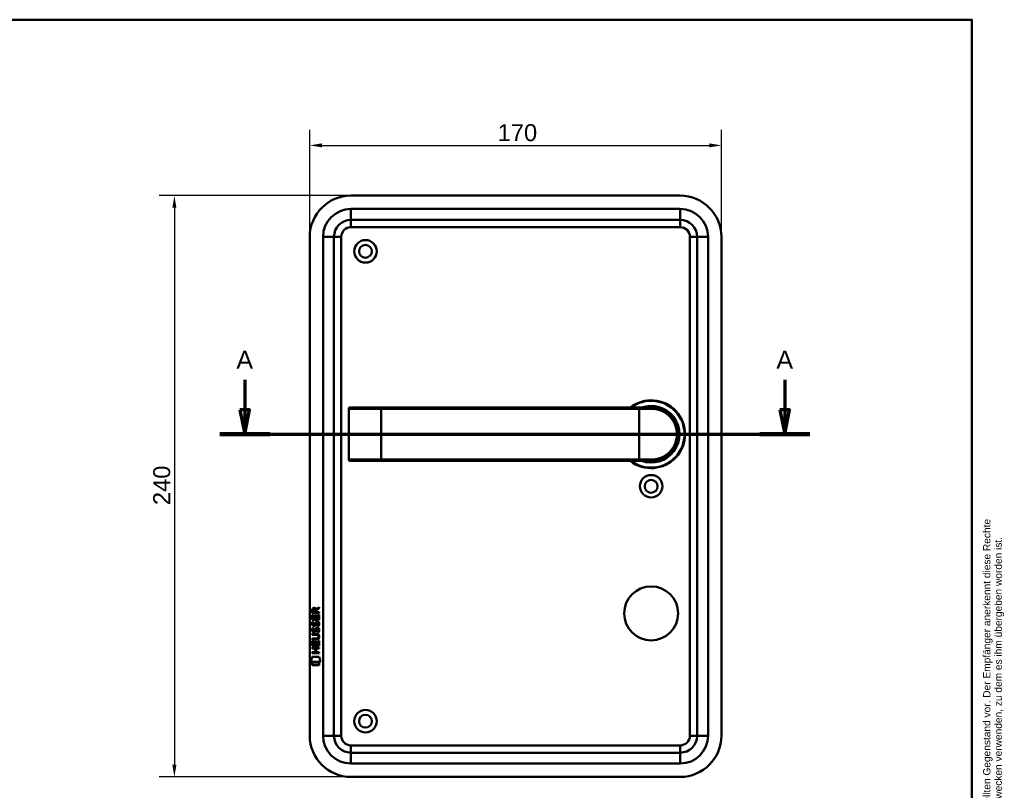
# Model space of a CAD drawing. Header units: millimetres. Extents: x 20 to 833, y 20 to 574.
# Tile 4 of 4: x 427 to 833, y 256 to 574. Entities that reach past the tile are written whole.
import ezdxf
from ezdxf.enums import TextEntityAlignment as Align

# ---------------------------------------------------------------- set-up
doc = ezdxf.new("R2010")
doc.units = ezdxf.units.MM
doc.header["$LTSCALE"] = 2
for name, color, linetype, lineweight in [('Bemaßungen(DIN)', 7, 'Continuous', 25), ('Schnittansichtslinien(DIN)', 7, 'Continuous', 70), ('Sichtbare Kanten(DIN)', 7, 'Continuous', 50), ('Sichtbare tangentiale Kanten(DIN)', 7, 'Continuous', 50), ('Skizziergeometrie(DIN)', 7, 'Continuous', 50), ('Skizzierlinie(DIN)', 7, 'Continuous', 25), ('Symbole(DIN)', 7, 'Continuous', 25)]:
    doc.layers.add(name, color=color, linetype=linetype, lineweight=lineweight)
doc.styles.add('Aktuell-DIN', font='arial.ttf')
doc.styles.add('Aktuell-DINGroßer Text', font='arial.ttf')
doc.styles.add('STANDARD-DIN~0', font='arial.ttf')
doc.styles.add('Textstil10', font='arial.ttf')
doc.styles.add('Textstil41', font='arial.ttf', dxfattribs={"width": 0.8})
doc.styles.add('Textstil83', font='arial.ttf', dxfattribs={"width": 0.8})
doc.dimstyles.new('CAD-LAN', dxfattribs={"dimscale": 2, "dimtxt": 3.5, "dimasz": 2.5, "dimexe": 3.175, "dimexo": 0, "dimgap": 0.8, "dimtad": 1, "dimrnd": 1e-08, "dimtxsty": 'STANDARD-DIN~0', "dimcen": 0.09, "dimdle": 10, "dimclrd": 250, "dimclre": 250, "dimclrt": 250, "dimadec": 0, "dimazin": 2, "dimtfac": 1, "dimtmove": 0, "dimatfit": 3, "dimfxl": 1, "dimtolj": 1, "dimtzin": 0, "dimlwd": 25, "dimlwe": 25, "dimarcsym": 0})

# ---------------------------------------------------------------- blocks, each defined once
blk = doc.blocks.new('Ränder Standardrahmen')
at = {"layer": 'Skizziergeometrie(DIN)', "flags": 128}
blk.add_lwpolyline([(10, 10), (10, 287), (410, 287), (410, 10), (10, 10)], dxfattribs=at)
blk = doc.blocks.new('Schriftfelder Heusser')
at = {"layer": 'Skizziergeometrie(DIN)'}
for p, q in [((101, 229.92), (101, 236.92)), ((101, 236.92), (291, 236.92)), ((111, 229.92), (111, 236.92)), ((123, 229.92), (123, 236.92)), ((232, 229.92), (232, 236.92)), ((256, 229.92), (256, 236.92)), ((291, 236.92), (291, 229.92)), ((101, 191.42), (101, 229.92)), ((101, 229.92), (291, 229.92)), ((111, 229.92), (111, 221.42)), ((123, 229.92), (123, 221.42)), ((232, 229.92), (232, 221.42)), ((256, 229.92), (256, 221.42)), ((291, 229.92), (291, 191.42)), ((101, 221.42), (291, 221.42)), ((150, 221.42), (150, 204.42)), ((198.85, 221.42), (198.85, 204.42)), ((216.35, 221.42), (216.35, 204.42)), ((238.35, 221.42), (238.35, 204.42)), ((278, 221.42), (278, 191.42)), ((278, 208.67), (291, 208.67)), ((101, 204.42), (291, 204.42)), ((142, 204.42), (142, 191.42)), ((236, 204.42), (236, 191.42)), ((278, 200.17), (291, 200.17)), ((291, 191.42), (101, 191.42))]:
    blk.add_line(p, q, dxfattribs=at)
at = {"layer": 'Skizzierlinie(DIN)'}
for p, q in [((113.5, 221.42), (113.5, 204.42)), ((118, 221.42), (118, 204.42)), ((162.35, 221.42), (162.35, 204.42)), ((166.85, 221.42), (166.85, 204.42)), ((113.5, 217.17), (150, 217.17)), ((162.35, 217.17), (278, 217.17)), ((113.5, 212.92), (150, 212.92)), ((162.35, 212.92), (278, 212.92)), ((113.5, 208.67), (150, 208.67)), ((162.35, 208.67), (278, 208.67))]:
    blk.add_line(p, q, dxfattribs=at)
for centre in [(115.75, 219.25), (164.6, 219.25), (115.75, 215.04), (164.6, 215.04), (115.75, 210.79), (164.6, 210.79), (115.75, 206.54), (164.6, 206.54)]:
    blk.add_circle(centre, 1.75, dxfattribs=at)
at = {"layer": 'Symbole(DIN)', "color": 7, "insert": (293.33, 191.7), "char_height": 1.5, "width": 182.3003, "attachment_point": 1, "rotation": 90, "line_spacing_factor": 0.944221, "style": 'Aktuell-DIN'}
blk.add_mtext('\\fArial|b0|i0;\\H1.5000;Die Schlossfabrik Heusser AG ist Eigentümerin dieses Dokumentes und behält sich alle Rechte an diesem und dem dargestellten Gegenstand vor. Der Empfänger anerkennt diese Rechte\\Pund wird das Dokument nicht ohne schriftliche Ermächtigung der Eigentümerin Dritten zugänglich machen oder zu anderen Zwecken verwenden, zu dem es ihm übergeben worden ist.\\P ', dxfattribs=at)
at = {"layer": 'Symbole(DIN)', "color": 179, "true_color": 0x262659, "style": 'Aktuell-DIN'}
for s, insert, char_height, attachment_point in [('Pos.', (106, 227), 2.489, 2), ('Menge', (117, 227), 2.489, 2), ('Benennung', (125.81, 225.38), 2.489, 4), ('B-Nummer', (234.74, 225.62), 2.489, 4), ('Material', (265.02, 225.62), 2.489, 5), ('\\fArial|b0|i0;a', (115.81, 219.53), 2, 5), ('\\fArial|b0|i0;e', (164.54, 219.53), 2, 5), ('\\fArial|b0|i0;Gezeichnet', (200.05, 219.23), 2, 4), ('\\fArial|b0|i0;b', (115.75, 215), 2, 5), ('\\fArial|b0|i0;f', (164.55, 215.06), 2, 5), ('\\fArial|b0|i0;Freigegeben', (199.92, 216), 2, 1), ('\\fArial|b0|i0;c', (115.75, 211.01), 2, 5), ('\\fArial|b0|i0;g', (164.63, 211.05), 2, 5), ('\\fArial|b0|i0;Projekt', (200, 211.98), 2, 1), ('\\fArial|b0|i0;d', (115.76, 206.55), 2, 5), ('\\fArial|b0|i0;h', (164.55, 206.57), 2, 5), ('\\fArial|b0|i0;CAD-Nr.', (200, 207.5), 2, 1), ('\\fArial|b0|i0;\\H2.0000;Massstab', (284.39, 206.37), 2, 5), ('\\fArial|b0|i0;\\H2.0000;Baugruppe', (143.1, 203.73), 2, 1), ('\\fArial|b0|i0;Zeichnungs-Nr.', (237, 203.5), 2, 1), ('\\fArial|b0|i0;\\H2.5000;4853 Murgenthal', (113.33, 192.46), 2.5, 7)]:
    blk.add_mtext(s, dxfattribs=dict(at, insert=insert, char_height=char_height, attachment_point=attachment_point))
at = {"layer": 'Symbole(DIN)', "color": 179, "true_color": 0x262659, "attachment_point": 5, "style": 'Aktuell-DIN'}
for s, insert, char_height, width in [('Änd.', (107.21, 213), 2.489, 12.3494), ('Änd.', (156.12, 212.76), 2.489, 12.3494), ('\\fArial|b0|i0;Änderung', (284.51, 202.33), 2, 12.1143)]:
    blk.add_mtext(s, dxfattribs=dict(at, insert=insert, char_height=char_height, width=width))
at = {"layer": 'Symbole(DIN)', "color": 7, "insert": (143.1, 196.62), "char_height": 4.5, "width": 90.18, "attachment_point": 4, "style": 'Aktuell-DIN'}
blk.add_mtext('\\fArial|b0|i0;\\W0.90;\\H4.5000;Heusser-Muschel Serie 3', dxfattribs=at)
at = {"layer": 'Symbole(DIN)', "color": 179, "true_color": 0x262659, "style": 'Textstil10'}
blk.add_attdef('ERSTELLUNGSDATUM_001', (217.26, 218.29), '', height=2, dxfattribs=at)
at = {"layer": 'Symbole(DIN)', "color": 179, "true_color": 0x262659}
for tag, height, style, p in [('AUTOR', 2.49, 'Aktuell-DIN', (240.03, 219.26)), ('KONTROLLDATUM', 2, 'Textstil10', (217.42, 215.04)), ('KONTROLLIERT_VON', 2, 'Textstil10', (239.98, 215.05))]:
    blk.add_attdef(tag, text='', height=height, dxfattribs=dict(at, style=style)).set_placement(p, align=Align.MIDDLE_LEFT)
at = {"layer": 'Symbole(DIN)', "color": 7, "style": 'Textstil83', "width": 0.8}
blk.add_attdef('Anfänglicher_Ansichtsmaßstab_001', (281.57, 213.34), '', height=2.3, dxfattribs=at)
at = {"layer": 'Symbole(DIN)', "color": 179, "true_color": 0x262659, "style": 'Textstil10'}
blk.add_attdef('PROJEKT', text='', height=2, dxfattribs=at).set_placement((217.77, 209.72), align=Align.BOTTOM_LEFT)
at = {"layer": 'Symbole(DIN)', "color": 7, "style": 'Textstil41', "width": 0.8}
blk.add_attdef('STATUS', text='', height=5, dxfattribs=at).set_placement((284.53, 195.86), align=Align.MIDDLE_CENTER)
blk = doc.blocks.new('*D21')
at = {"layer": 'Bemaßungen(DIN)', "color": 250, "linetype": 'Continuous', "lineweight": 25, "true_color": 0x3f3f3f, "transparency": 16777216}
for p, q in [((546.53, 484.34), (546.53, 528.46)), ((716.53, 484.34), (716.53, 528.46)), ((551.53, 522.11), (711.53, 522.11))]:
    blk.add_line(p, q, dxfattribs=at)
at = {"layer": 'Bemaßungen(DIN)', "color": 250, "linetype": 'Continuous', "true_color": 0x3f3f3f, "transparency": 16777216}
for points in [[(551.53, 522.94), (551.53, 521.28), (546.53, 522.11)], [(711.53, 522.94), (711.53, 521.28), (716.53, 522.11)]]:
    blk.add_solid(points, dxfattribs=at)
at = {"layer": 'Defpoints', "color": 0, "linetype": 'Continuous', "transparency": 16777216}
for p in [(716.53, 522.11), (546.53, 484.34), (716.53, 484.34)]:
    blk.add_point(p, dxfattribs=at)
at = {"layer": 'Bemaßungen(DIN)', "color": 250, "linetype": 'Continuous', "lineweight": 25, "true_color": 0x3f3f3f, "transparency": 16777216, "insert": (624.14, 530.86), "char_height": 7, "attachment_point": 1, "style": 'STANDARD-DIN~0'}
blk.add_mtext('\\A1;170', dxfattribs=at)
blk = doc.blocks.new('*D22')
at = {"layer": 'Bemaßungen(DIN)', "color": 250, "linetype": 'Continuous', "lineweight": 25, "true_color": 0x3f3f3f, "transparency": 16777216}
for p, q in [((563.53, 501.34), (484.25, 501.34)), ((490.6, 496.34), (490.6, 266.34)), ((563.53, 261.34), (484.25, 261.34))]:
    blk.add_line(p, q, dxfattribs=at)
at = {"layer": 'Bemaßungen(DIN)', "color": 250, "linetype": 'Continuous', "true_color": 0x3f3f3f, "transparency": 16777216}
for points in [[(489.77, 496.34), (491.44, 496.34), (490.6, 501.34)], [(489.77, 266.34), (491.44, 266.34), (490.6, 261.34)]]:
    blk.add_solid(points, dxfattribs=at)
at = {"layer": 'Defpoints', "color": 0, "linetype": 'Continuous', "transparency": 16777216}
for p in [(563.53, 501.34), (490.6, 261.34), (563.53, 261.34)]:
    blk.add_point(p, dxfattribs=at)
at = {"layer": 'Bemaßungen(DIN)', "color": 250, "linetype": 'Continuous', "lineweight": 25, "true_color": 0x3f3f3f, "transparency": 16777216, "insert": (481.86, 373.56), "char_height": 7, "attachment_point": 1, "rotation": 90, "style": 'STANDARD-DIN~0'}
blk.add_mtext('\\A1;240', dxfattribs=at)
blk = doc.blocks.new('2DTransSchnitt0')
at = {"layer": 'Schnittansichtslinien(DIN)', "linetype": 'Continuous'}
for p, q in [((259.84, 212.68), (259.84, 206.42)), ((371.37, 212.68), (371.37, 206.42)), ((258.84, 206.42), (259.84, 201.42)), ((260.84, 206.42), (258.84, 206.42)), ((259.84, 206.42), (259.84, 201.42)), ((259.84, 201.42), (260.84, 206.42)), ((370.37, 206.42), (371.37, 201.42)), ((372.37, 206.42), (370.37, 206.42)), ((371.37, 206.42), (371.37, 201.42)), ((371.37, 201.42), (372.37, 206.42)), ((254.68, 201.42), (376.54, 201.42))]:
    blk.add_line(p, q, dxfattribs=at)
at = {"layer": 'Schnittansichtslinien(DIN)', "linetype": 'Continuous', "lineweight": 140}
for p, q in [((254.68, 201.42), (265.01, 201.42)), ((366.21, 201.42), (376.54, 201.42))]:
    blk.add_line(p, q, dxfattribs=at)
at = {"layer": 'Schnittansichtslinien(DIN)', "linetype": 'Continuous', "flags": 128}
for points in [[(258.84, 206.42), (259.84, 201.42), (260.84, 206.42), (258.84, 206.42)], [(370.37, 206.42), (371.37, 201.42), (372.37, 206.42), (370.37, 206.42)]]:
    blk.add_lwpolyline(points, dxfattribs=at)
at = {"layer": 'Schnittansichtslinien(DIN)'}
for points in [[(258.84, 206.42), (259.84, 201.42), (260.84, 206.42), (258.84, 206.42)], [(370.37, 206.42), (371.37, 201.42), (372.37, 206.42), (370.37, 206.42)]]:
    blk.add_solid(points, dxfattribs=at)
at = {"layer": 'Schnittansichtslinien(DIN)', "char_height": 3.73, "attachment_point": 7, "style": 'Aktuell-DINGroßer Text'}
for insert in [(258.09, 214.92), (369.62, 214.92)]:
    blk.add_mtext('A', dxfattribs=dict(at, insert=insert))

msp = doc.modelspace()

# ---------------------------------------------------------------- linework, layer by layer
at = {"layer": 'Sichtbare Kanten(DIN)'}
for p, q in [((699.5288, 501.3395), (563.5288, 501.3395)), ((563.5288, 491.3395), (699.5288, 491.3395)), ((546.5288, 484.3395), (546.5288, 278.3395)), ((556.5288, 278.3395), (556.5288, 484.3395)), ((706.5288, 484.3395), (706.5288, 278.3395)), ((716.5288, 278.3395), (716.5288, 484.3395)), ((562.6352, 413.3395), (562.6352, 392.3395)), ((563.1352, 413.8395), (563.1546, 413.8395)), ((576.0288, 413.8395), (563.1546, 413.8395)), ((682.5288, 413.8395), (576.0288, 413.8395)), ((682.5288, 413.8395), (687.5288, 413.8395)), ((688.1455, 413.8219), (688.1455, 413.8222)), ((563.1546, 391.8395), (563.1352, 391.8395)), ((563.1546, 391.8395), (576.0288, 391.8395)), ((576.0288, 391.8395), (682.5288, 391.8395)), ((687.5288, 391.8395), (682.5288, 391.8395)), ((547.5412, 328.9859), (547.5434, 330.2993)), ((547.8917, 330.2554), (547.891, 329.3671)), ((548.9086, 329.3663), (548.9093, 330.2546)), ((549.2062, 330.6154), (550.4015, 331.4055)), ((549.259, 330.2165), (549.2583, 329.3661)), ((550.4012, 330.9714), (549.259, 330.2165)), ((550.4015, 331.4055), (550.4012, 330.9714)), ((547.539, 326.2556), (547.5406, 328.2599)), ((550.3975, 326.2533), (547.539, 326.2556)), ((547.5406, 328.2599), (547.8889, 328.2596)), ((550.3996, 328.9836), (547.5412, 328.9859)), ((547.7107, 325.4818), (548.0494, 325.3815)), ((547.8889, 328.2596), (547.8876, 326.6324)), ((547.8876, 326.6324), (548.7823, 326.6317)), ((547.891, 329.3671), (548.9086, 329.3663)), ((548.7823, 326.6317), (548.7834, 328.0786)), ((548.7834, 328.0786), (549.1319, 328.0783)), ((549.1319, 328.0783), (549.1307, 326.6314)), ((549.1307, 326.6314), (550.0493, 326.6307)), ((549.2583, 329.3661), (550.3999, 329.3651)), ((550.0493, 326.6307), (550.0506, 328.2777)), ((550.0506, 328.2777), (550.3991, 328.2774)), ((550.3991, 328.2774), (550.3975, 326.2533)), ((550.3999, 329.3651), (550.3996, 328.9836)), ((547.7087, 322.9353), (548.0473, 322.8349)), ((547.9051, 321.6037), (547.9123, 321.5863)), ((547.9071, 324.1502), (547.9143, 324.1329)), ((548.5889, 321.5059), (548.5997, 321.5228)), ((548.5909, 324.0524), (548.6018, 324.0693)), ((549.6372, 322.6322), (549.6255, 322.6322)), ((549.6393, 325.1787), (549.6275, 325.1787)), ((547.5304, 315.5179), (547.532, 317.5222)), ((547.532, 317.5222), (547.8804, 317.5219)), ((547.5324, 318.0933), (547.5327, 318.4704)), ((549.1782, 318.0919), (547.5324, 318.0933)), ((547.5327, 318.4704), (549.2024, 318.469)), ((547.5339, 320.0281), (547.5342, 320.4051)), ((549.2036, 320.0268), (547.5339, 320.0281)), ((547.5342, 320.4051), (549.18, 320.4038)), ((547.8804, 317.5219), (547.8791, 315.8948)), ((548.7737, 315.894), (548.7749, 317.341)), ((548.7749, 317.341), (549.1233, 317.3407)), ((549.1233, 317.3407), (549.1222, 315.8938)), ((550.0407, 315.893), (550.0421, 317.5402)), ((550.0421, 317.5402), (550.3905, 317.5399)), ((550.0837, 319.2417), (550.0836, 319.2514)), ((550.3905, 317.5399), (550.3889, 315.5157)), ((547.5281, 314.3474), (547.5284, 314.7245)), ((548.7712, 314.3464), (547.5281, 314.3474)), ((547.5284, 314.7245), (550.387, 314.7223)), ((550.3889, 315.5157), (547.5304, 315.5179)), ((547.8791, 315.8948), (548.7737, 315.894)), ((548.7699, 312.7888), (548.7712, 314.3464)), ((549.1222, 315.8938), (550.0407, 315.893)), ((549.1275, 314.3462), (549.1263, 312.7885)), ((550.3867, 314.3452), (549.1275, 314.3462)), ((550.387, 314.7223), (550.3867, 314.3452)), ((546.9955, 308.8357), (547.4545, 310.9685)), ((547.4545, 310.9685), (550.4607, 310.9661)), ((547.5266, 312.4128), (547.5269, 312.7898)), ((550.3852, 312.4105), (547.5266, 312.4128)), ((547.5269, 312.7898), (548.7699, 312.7888)), ((549.1263, 312.7885), (550.3855, 312.7875)), ((550.3855, 312.7875), (550.3852, 312.4105)), ((550.4607, 310.9661), (550.9106, 308.8325)), ((550.9106, 308.8325), (546.9955, 308.8357)), ((547.454, 307.4078), (547.4549, 308.5498)), ((550.4509, 307.4055), (547.454, 307.4078)), ((547.4549, 308.5498), (550.4519, 308.5474)), ((550.4519, 308.5474), (550.4509, 307.4055)), ((699.5288, 271.3395), (563.5288, 271.3395)), ((563.5288, 261.3395), (699.5288, 261.3395))]:
    msp.add_line(p, q, dxfattribs=at)
for centre, radius in [((569.5288, 478.3395), 4.65), ((569.5288, 478.3395), 2.65), ((687.5288, 381.3395), 4.65), ((687.5288, 381.3395), 2.65), ((687.5288, 328.8395), 11.15), ((569.5288, 284.3395), 4.65), ((569.5288, 284.3395), 2.65)]:
    msp.add_circle(centre, radius, dxfattribs=at)
for centre, radius, start, end in [((563.5288, 484.3395), 17, 90, 180), ((699.5288, 484.3395), 17, 0, 90), ((563.5288, 484.3395), 7, 90, 180), ((699.5288, 484.3395), 7, 0, 90), ((687.5288, 402.8395), 14, 231.786789, 128.213211), ((687.5288, 402.8395), 13.8, 232.854196, 127.145804), ((563.1352, 413.3395), 0.5, 90, 180), ((687.5288, 402.8395), 11.7, 250.080283, 109.919717), ((687.5288, 402.8395), 11.6, 251.491372, 108.508628), ((687.5288, 402.8395), 11.5, 253.042574, 106.957426), ((687.5288, 402.8395), 11.3, 256.768028, 103.231972), ((689.7605, 412.8974), 0.85, 113.680572, 113.843838), ((689.7605, 412.8974), 0.85, 41.097796, 41.299063), ((699.8988, 415.4874), 8.7248, 195.919866, 195.928271), ((699.8988, 415.4874), 8.7248, 199.872927, 199.875076), ((563.1352, 392.3395), 0.5, 180, 270), ((563.5288, 278.3395), 17, 180, 270), ((563.5288, 278.3395), 7, 180, 270), ((699.5288, 278.3395), 17, 270, 0), ((699.5288, 278.3395), 7, 270, 0)]:
    msp.add_arc(centre, radius, start, end, dxfattribs=at)
for centre, major_axis, ratio, start_param, end_param in [((549.0704, 329.4826), (-0.9765, 1.2741), 0.51804149, 5.90436126, 6.87710571), ((547.6775, 329.4018), (-1.2419, -1.6396), 0.59949376, 2.73657233, 3.56737986), ((549.2569, 324.9611), (1.192, 3.5398), 0.22151613, 2.82630526, 2.88544623), ((549.1731, 327.2608), (1.1034, 3.2961), 0.23129477, 2.81246194, 2.87342131), ((548.6581, 322.4063), (0.5826, 1.0124), 0.54160498, 2.75690927, 3.21474058), ((548.6524, 324.9441), (0.5741, 1.0041), 0.54384094, 2.75343041, 3.21372411), ((548.5305, 321.5304), (0.0982, 0.1394), 0.36417158, 4.48449266, 4.7925708), ((548.5325, 324.0769), (0.0982, 0.1394), 0.36417157, 4.48449266, 4.7925708), ((548.9788, 320.9475), (0.838, 1.6403), 0.45945215, 5.97601121, 6.497704), ((548.9796, 323.4919), (0.8393, 1.6425), 0.45910241, 5.97618772, 6.49757551), ((545.3628, 322.7741), (4.8083, -4.3226), 0.37420137, 5.88811297, 6.60645232), ((545.3588, 315.7299), (4.8136, 4.3126), 0.37426609, 5.95992819, 6.67839211), ((526.6505, 339.0785), (23.2662, -20.361), 0.13713392, 6.12750203, 6.40243503)]:
    msp.add_ellipse(centre, major_axis=major_axis, ratio=ratio, start_param=start_param, end_param=end_param, dxfattribs=at)
for points, knots in [([(687.5288, 391.8395), (689.1857, 391.8395), (690.8285, 392.2194), (692.3014, 392.9287), (693.7743, 393.638), (695.0783, 394.6734), (696.1036, 395.9494), (697.1289, 397.2254), (697.8721, 398.7437), (698.2462, 400.362), (698.6203, 401.9803), (698.62, 403.7004), (698.246, 405.3179), (697.8719, 406.9353), (697.1292, 408.4529), (696.104, 409.729), (695.0788, 411.0051), (693.7747, 412.0406), (692.3017, 412.75), (690.8288, 413.4594), (689.1857, 413.8395), (687.5288, 413.8395)], [-3.34328141, -3.34328141, -3.34328141, -3.34328141, -2.86566978, -2.86566978, -2.86566978, -2.38805815, -2.38805815, -2.38805815, -1.91044652, -1.91044652, -1.91044652, -1.43283489, -1.43283489, -1.43283489, -0.95522326, -0.95522326, -0.95522326, -0.47761163, -0.47761163, -0.47761163, 0, 0, 0, 0]), ([(550.0836, 319.2514), (550.0836, 319.298), (550.0812, 319.345), (550.065, 319.4803), (550.0426, 319.5679), (549.9681, 319.7185), (549.9218, 319.78), (549.8018, 319.8857), (549.7309, 319.9258), (549.5139, 320.0092), (549.3543, 320.0266), (549.2036, 320.0268)], [-0.133946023, -0.133946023, -0.133946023, -0.133946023, -0.119961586, -0.119961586, -0.09310912, -0.09310912, -0.069646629, -0.069646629, -0.045196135, -0.045196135, 0, 0, 0, 0])]:
    msp.add_open_spline(points, degree=3, knots=knots, dxfattribs=at)
for points in [[(547.5434, 330.2993), (547.5575, 330.7409), (547.7895, 331.203), (548.4025, 331.2025)], [(548.9093, 330.2546), (548.9096, 330.5276), (548.8226, 330.8531), (548.4072, 330.8534)], [(547.6397, 325.3249), (547.6592, 325.3743), (547.7107, 325.4817), (547.7107, 325.4818)], [(548.0494, 325.3815), (548.0493, 325.3814), (547.9294, 325.0548), (547.8944, 324.917)], [(549.1097, 325.3342), (549.2027, 325.4446), (549.333, 325.5168), (549.5127, 325.5408)], [(549.5127, 325.5408), (549.8, 325.5792), (550.0828, 325.4789), (550.2764, 325.1625)], [(547.5851, 321.4568), (547.4945, 321.6975), (547.4656, 321.9308), (547.5076, 322.259)], [(547.5871, 324.0033), (547.4966, 324.2441), (547.4677, 324.4773), (547.5096, 324.8056)], [(547.5076, 322.259), (547.5254, 322.3982), (547.5668, 322.6051), (547.6377, 322.7783)], [(547.5096, 324.8056), (547.5274, 324.9448), (547.5688, 325.1517), (547.6397, 325.3249)], [(548.1444, 320.9961), (547.921, 321.0291), (547.6914, 321.1744), (547.5851, 321.4568)], [(548.1465, 323.5427), (547.9231, 323.5756), (547.6934, 323.721), (547.5871, 324.0033)], [(547.6377, 322.7783), (547.6572, 322.8278), (547.7086, 322.9352), (547.7087, 322.9353)], [(547.8924, 322.3704), (547.8283, 322.1179), (547.8221, 321.8936), (547.8805, 321.6776)], [(547.8944, 324.917), (547.8304, 324.6645), (547.8241, 324.4402), (547.8825, 324.2242)], [(548.0473, 322.8349), (548.0473, 322.8348), (547.9274, 322.5083), (547.8924, 322.3704)], [(548.1171, 321.3736), (548.264, 321.3137), (548.4524, 321.3495), (548.5577, 321.4641)], [(548.1191, 323.9201), (548.266, 323.8603), (548.4545, 323.896), (548.5598, 324.0106)], [(548.3011, 323.5299), (548.2005, 323.5312), (548.1795, 323.5378), (548.1465, 323.5427)], [(548.927, 321.3479), (548.8116, 321.1381), (548.6166, 320.9793), (548.2991, 320.9834)], [(548.929, 323.8944), (548.8137, 323.6846), (548.6186, 323.5259), (548.3011, 323.5299)], [(548.5997, 321.5228), (548.6684, 321.6323), (548.7254, 321.7958), (548.7803, 322.0411)], [(548.6018, 324.0693), (548.6705, 324.1789), (548.7274, 324.3424), (548.7824, 324.5876)], [(548.7803, 322.0411), (548.8644, 322.4089), (548.9667, 322.6202), (549.1077, 322.7876)], [(548.7824, 324.5876), (548.8664, 324.9554), (548.9687, 325.1667), (549.1097, 325.3342)], [(549.1197, 321.8906), (549.0652, 321.6507), (549.0028, 321.4858), (548.927, 321.3479)], [(549.1217, 324.4372), (549.0673, 324.1973), (549.0049, 324.0323), (548.929, 323.8944)], [(549.1077, 322.7876), (549.2007, 322.898), (549.331, 322.9702), (549.5106, 322.9943)], [(549.1684, 322.0893), (549.1607, 322.0592), (549.1205, 321.893), (549.1197, 321.8906)], [(549.1704, 324.6358), (549.1627, 324.6057), (549.1225, 324.4396), (549.1217, 324.4372)], [(549.3544, 322.5143), (549.2837, 322.4256), (549.2231, 322.2875), (549.1684, 322.0893)], [(549.3564, 325.0608), (549.2857, 324.9722), (549.2251, 324.834), (549.1704, 324.6358)], [(549.6255, 322.6322), (549.5038, 322.6323), (549.4286, 322.5995), (549.3544, 322.5143)], [(549.6275, 325.1787), (549.5058, 325.1788), (549.4306, 325.1461), (549.3564, 325.0608)], [(549.5106, 322.9943), (549.798, 323.0326), (550.0808, 322.9324), (550.2744, 322.6159)], [(549.8293, 321.0495), (549.8293, 321.0495), (549.9841, 321.3035), (550.043, 321.5881)], [(549.8313, 323.596), (549.8314, 323.5961), (549.9861, 323.85), (550.0451, 324.1347)], [(550.2, 323.5093), (550.1796, 323.5139), (549.8314, 323.596), (549.8313, 323.596)], [(550.043, 321.5881), (550.112, 321.9213), (550.1117, 322.1973), (550.0055, 322.3946)], [(550.0451, 324.1347), (550.114, 324.4678), (550.1137, 324.7438), (550.0075, 324.9411)], [(550.4227, 321.6811), (550.3928, 321.35), (550.2347, 321.0203), (550.198, 320.9627)], [(550.4247, 324.2276), (550.3948, 323.8965), (550.2368, 323.5669), (550.2, 323.5093)], [(550.2744, 322.6159), (550.3845, 322.4353), (550.4382, 322.2163), (550.438, 321.9466)], [(550.2764, 325.1625), (550.3865, 324.9818), (550.4402, 324.7629), (550.44, 324.4931)], [(550.438, 321.9466), (550.4379, 321.8617), (550.4312, 321.776), (550.4227, 321.6811)], [(550.44, 324.4931), (550.44, 324.4083), (550.4332, 324.3225), (550.4247, 324.2276)], [(548.2991, 320.9834), (548.1984, 320.9847), (548.1774, 320.9913), (548.1444, 320.9961)], [(550.198, 320.9627), (550.1776, 320.9674), (549.8294, 321.0494), (549.8293, 321.0495)]]:
    msp.add_open_spline(points, degree=3, dxfattribs=at)
at = {"layer": 'Sichtbare tangentiale Kanten(DIN)'}
for p, q in [((699.5288, 495.8395), (563.5288, 495.8395)), ((563.5288, 495.8395), (563.5288, 491.3395)), ((699.5288, 495.8395), (699.5288, 491.3395)), ((563.5288, 488.3395), (563.5288, 491.3395)), ((563.5288, 488.3395), (699.5288, 488.3395)), ((699.5288, 488.3395), (699.5288, 491.3395)), ((552.0288, 484.3395), (552.0288, 278.3395)), ((552.0288, 484.3395), (556.5288, 484.3395)), ((559.5288, 484.3395), (556.5288, 484.3395)), ((559.5288, 278.3395), (559.5288, 484.3395)), ((703.5288, 484.3395), (703.5288, 278.3395)), ((703.5288, 484.3395), (706.5288, 484.3395)), ((711.0288, 484.3395), (706.5288, 484.3395)), ((711.0288, 278.3395), (711.0288, 484.3395)), ((562.674, 413.3395), (562.6352, 413.3395)), ((562.674, 392.3395), (562.674, 413.3395)), ((562.674, 413.3395), (576.0288, 413.3395)), ((576.0288, 413.8395), (576.0288, 413.3395)), ((576.0288, 413.3395), (576.0288, 392.3395)), ((576.0288, 413.3395), (682.5288, 413.3395)), ((682.5288, 413.8395), (682.5288, 413.3395)), ((687.5861, 413.3395), (682.5288, 413.3395)), ((682.5288, 413.3395), (682.5288, 392.3395)), ((562.6352, 392.3395), (562.674, 392.3395)), ((576.0288, 392.3395), (562.674, 392.3395)), ((576.0288, 391.8395), (576.0288, 392.3395)), ((682.5288, 392.3395), (576.0288, 392.3395)), ((682.5288, 391.8395), (682.5288, 392.3395)), ((682.5288, 392.3395), (687.5861, 392.3395)), ((556.5288, 278.3395), (552.0288, 278.3395)), ((556.5288, 278.3395), (559.5288, 278.3395)), ((706.5288, 278.3395), (703.5288, 278.3395)), ((706.5288, 278.3395), (711.0288, 278.3395)), ((699.5288, 274.3395), (563.5288, 274.3395)), ((563.5288, 271.3395), (563.5288, 274.3395)), ((699.5288, 271.3395), (699.5288, 274.3395)), ((563.5288, 271.3395), (563.5288, 266.8395)), ((699.5288, 271.3395), (699.5288, 266.8395)), ((563.5288, 266.8395), (699.5288, 266.8395))]:
    msp.add_line(p, q, dxfattribs=at)
for centre, radius, start, end in [((563.5288, 484.3395), 11.5, 90, 180), ((699.5288, 484.3395), 11.5, 0, 90), ((563.5288, 484.3395), 4, 90, 180), ((699.5288, 484.3395), 4, 0, 90), ((563.5288, 278.3395), 11.5, 180, 270), ((563.5288, 278.3395), 4, 180, 270), ((699.5288, 278.3395), 4, 270, 0), ((699.5288, 278.3395), 11.5, 270, 0)]:
    msp.add_arc(centre, radius, start, end, dxfattribs=at)
for centre, major_axis, ratio, start_param, end_param in [((563.1546, 413.3395), (0, 0.5), 0.9612617, 0, 1.57079633), ((687.5288, 413.3395), (0, 0.5), 0.11450382, 4.71238898, 6.28318531), ((563.1546, 392.3395), (0, -0.5), 0.9612617, 4.71238898, 6.28318531), ((687.5288, 392.3395), (0, -0.5), 0.11450382, 0, 1.57079633)]:
    msp.add_ellipse(centre, major_axis=major_axis, ratio=ratio, start_param=start_param, end_param=end_param, dxfattribs=at)
msp.add_open_spline([(687.5861, 413.3395), (689.1857, 413.3395), (690.7718, 412.9756), (692.1941, 412.2992), (693.6164, 411.6229), (694.8757, 410.6341), (695.8653, 409.4159), (696.855, 408.1977), (697.576, 406.7502), (697.9355, 405.2056), (698.2949, 403.6611), (698.2938, 402.0196), (697.9338, 400.4745), (697.5738, 398.9295), (696.8541, 397.4809), (695.8649, 396.2625), (694.8756, 395.044), (693.6161, 394.0556), (692.1937, 393.3795), (690.7714, 392.7034), (689.1857, 392.3395), (687.5861, 392.3395)], degree=3, knots=[0, 0, 0, 0, 0.47761163, 0.47761163, 0.47761163, 0.95522326, 0.95522326, 0.95522326, 1.43283489, 1.43283489, 1.43283489, 1.91044652, 1.91044652, 1.91044652, 2.38805815, 2.38805815, 2.38805815, 2.86566978, 2.86566978, 2.86566978, 3.34328141, 3.34328141, 3.34328141, 3.34328141], dxfattribs=at)

# ---------------------------------------------------------------- block references
at = {"xscale": 2, "yscale": 2, "zscale": 2}
msp.add_blockref('Ränder Standardrahmen', (0, 0), dxfattribs=at)
msp.add_blockref('Schriftfelder Heusser', (238, -362.8333), dxfattribs=at).add_auto_attribs({'ERSTELLUNGSDATUM_001': '22.12.2020', 'Anfänglicher_Ansichtsmaßstab_001': '1 : 2'})
at = {"layer": 'Schnittansichtslinien(DIN)', "xscale": 2, "yscale": 2, "zscale": 2}
msp.add_blockref('2DTransSchnitt0', (0, 0), dxfattribs=at)

# ---------------------------------------------------------------- dimensions: what is measured, and where the dimension line sits
at = {"layer": 'Bemaßungen(DIN)', "color": 250, "linetype": 'Continuous', "lineweight": 25, "true_color": 0x3f3f3f}
for base, p1, p2, angle, picture, middle in [((716.5288, 522.1098), (546.5288, 484.3395), (716.5288, 484.3395), 180, '*D21', (631.5288, 522.1098)), ((490.6045, 261.3395), (563.5288, 501.3395), (563.5288, 261.3395), 90, '*D22', (490.6045, 381.3395))]:
    dim = msp.add_linear_dim(base=base, p1=p1, p2=p2, angle=angle, dimstyle='CAD-LAN', override={"dimgap": 0.8, "dimdec": 2, "dimtol": 0, "dimlim": 0, "dimtp": 0, "dimtm": 0, "dimtdec": 2, "dimtofl": 0, "dimatfit": 1}, dxfattribs=at)
    dim.commit()
    dim.dimension.update_dxf_attribs({"geometry": picture, "text_midpoint": middle, "dimtype": 160})

doc.saveas('drawing.dxf')
